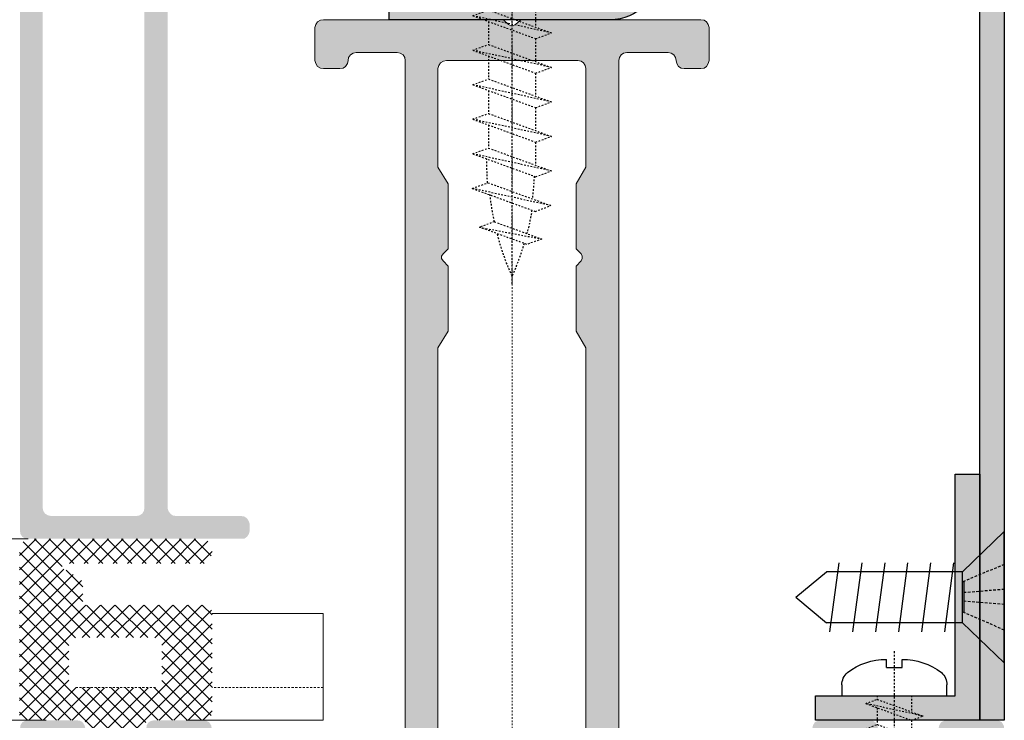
# Model space of a CAD drawing. Header units: millimetres. Extents: x -158258 to 126254, y -16359 to 60195.
# Tile 139 of 173: x -135194 to -135134, y 20873 to 20916. Entities that reach past the tile are written whole.
import ezdxf

# ---------------------------------------------------------------- set-up
doc = ezdxf.new("R2010")
doc.units = ezdxf.units.MM
doc.header["$LTSCALE"] = 0.1
doc.header["$MEASUREMENT"] = 0
for name, pattern in [('CENTER', [2, 1.25, -0.25, 0.25, -0.25]), ('HIDDEN', [0.375, 0.25, -0.125]), ('HIDDEN2', [4.762499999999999, 3.175, -1.5875])]:
    doc.linetypes.add(name, pattern=pattern)
for name, color, linetype, lineweight in [('01. Aluminium (Main Structure)', 6, 'Continuous', 5), ('1. Profile', 6, 'Continuous', 30), ('2_Centerline', 1, 'CENTER', 15), ('3_Hatch', 8, 'Continuous', 0)]:
    doc.layers.add(name, color=color, linetype=linetype, lineweight=lineweight)
for name, color, linetype in [('9_Screws-Anchors', 1, 'Continuous'), ('CENTER LINE', 8, 'CENTER'), ('DRY WALL LINE', 1, 'Continuous'), ('HARDWARES', 7, 'Continuous')]:
    doc.layers.add(name, color=color, linetype=linetype)
doc.layers.add('Glass in Section', color=7, linetype='Continuous', true_color=0x3affff)

# ---------------------------------------------------------------- blocks, each defined once
blk = doc.blocks.new('A$C23054C9A')
at = {"layer": '3_Hatch'}
h = blk.add_hatch(color=256, dxfattribs=at)
h.dxf.hatch_style = 1
h.paths.add_polyline_path([(10.36235835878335, 60.5273725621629), (10.36235835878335, 25.99274578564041), (10.32502586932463, 25.82786062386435), (10.21613944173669, 25.645346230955), (10.03258803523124, 25.53542278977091), (9.850073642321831, 25.51675654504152), (4.654635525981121, 25.51675654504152), (4.453454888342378, 25.53542278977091), (4.289606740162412, 25.645346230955), (4.197312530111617, 25.82786062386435), (4.16101705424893, 25.99274578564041), (4.16101705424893, 60.5273725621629), (4.197312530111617, 60.71092396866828), (4.289606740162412, 60.87477211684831), (4.453454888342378, 60.98469555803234), (4.654635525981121, 61.02202804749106), (9.850073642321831, 61.02202804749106), (10.03258803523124, 60.98469555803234), (10.21613944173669, 60.87477211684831), (10.32502586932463, 60.71092396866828)], flags=16)
h.paths.add_polyline_path([(4.16101705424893, 5.890237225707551), (4.106055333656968, 6.091417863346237), (3.996131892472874, 6.256303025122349), (3.84991297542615, 6.366226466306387), (3.648732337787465, 6.402521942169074), (3.246371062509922, 6.402521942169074), (3.063856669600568, 6.366226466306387), (2.898971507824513, 6.256303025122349), (2.789048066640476, 6.091417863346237), (2.752752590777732, 5.890237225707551), (2.752752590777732, 1.902919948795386), (2.69779087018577, 1.701739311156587), (2.587867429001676, 1.536854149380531), (2.441648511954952, 1.426930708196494), (2.240467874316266, 1.408264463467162), (-4.454491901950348, 1.408264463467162), (-4.637006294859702, 1.426930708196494), (-4.801891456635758, 1.536854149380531), (-4.911814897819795, 1.701739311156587), (-4.948110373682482, 1.902919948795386), (-4.948110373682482, 19.49896664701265), (-4.911814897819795, 19.70014728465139), (-4.801891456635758, 19.84636620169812), (-4.637006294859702, 19.95628964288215), (-4.454491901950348, 20.01125136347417), (-1.893068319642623, 20.01125136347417), (-1.710553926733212, 20.04754683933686), (-1.545668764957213, 20.15747028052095), (-1.435745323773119, 20.32235544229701), (-1.399449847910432, 20.50486983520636), (-1.399449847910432, 23.59620736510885), (-1.380783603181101, 23.7973880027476), (-1.271897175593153, 23.96227316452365), (-1.088345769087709, 24.07219660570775), (-0.88716513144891, 24.10849208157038), (2.240467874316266, 24.10849208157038), (2.441648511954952, 24.07219660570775), (2.587867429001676, 23.96227316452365), (2.69779087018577, 23.7973880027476), (2.752752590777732, 23.59620736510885), (2.752752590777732, 19.60889008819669), (2.789048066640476, 19.40770945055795), (2.898971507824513, 19.26149053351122), (3.063856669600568, 19.15156709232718), (3.246371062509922, 19.11527161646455), (3.648732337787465, 19.11527161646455), (3.84991297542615, 19.15156709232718), (3.996131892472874, 19.26149053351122), (4.106055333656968, 19.40770945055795), (4.16101705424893, 19.60889008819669), (4.16101705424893, 23.59620736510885), (4.197312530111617, 23.7973880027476), (4.289606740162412, 23.96227316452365), (4.453454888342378, 24.07219660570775), (4.654635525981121, 24.10849208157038), (9.850073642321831, 24.10849208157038), (10.03258803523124, 24.07219660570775), (10.21613944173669, 23.96227316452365), (10.32502586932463, 23.7973880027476), (10.36235835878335, 23.59620736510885), (10.36235835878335, 1.902919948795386), (10.32502586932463, 1.701739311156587), (10.21613944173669, 1.536854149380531), (10.03258803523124, 1.426930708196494), (9.850073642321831, 1.408264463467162), (4.654635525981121, 1.408264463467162), (4.453454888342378, 1.426930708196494), (4.289606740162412, 1.536854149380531), (4.197312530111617, 1.701739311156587), (4.16101705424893, 1.902919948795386)], flags=16)
h.paths.add_polyline_path([(-6.045270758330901, 4.536934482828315), (-6.35637483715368, 4.225830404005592), (-6.35637483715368, 1.902919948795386), (-6.3937073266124, 1.701739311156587), (-6.502593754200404, 1.536854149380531), (-6.667478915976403, 1.426930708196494), (-6.868659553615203, 1.408264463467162), (-9.246531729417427, 1.408264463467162), (-9.447712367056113, 1.426930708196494), (-9.593931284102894, 1.536854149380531), (-9.70385472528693, 1.701739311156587), (-9.75881644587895, 1.902919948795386), (-9.75881644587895, 2.506461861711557), (-9.795111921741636, 2.688976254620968), (-9.905035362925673, 2.853861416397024), (-10.06992052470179, 2.963784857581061), (-10.25243491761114, 3.000080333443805), (-10.45361555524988, 2.963784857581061), (-10.61850071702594, 2.853861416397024), (-10.72842415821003, 2.688976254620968), (-10.76471963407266, 2.506461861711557), (-10.76471963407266, 0.493618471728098), (-10.72842415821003, 0.3111040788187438), (-10.61850071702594, 0.1462189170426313), (-10.45361555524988, 0.03629547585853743), (-10.25243491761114, -4.035882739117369e-12), (10.25243491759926, -4.035882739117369e-12), (10.453615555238, -0.05496172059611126), (10.59983447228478, -0.1648851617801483), (10.70975791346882, -0.3111040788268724), (10.76471963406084, -0.512284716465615), (10.76471963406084, -1.518187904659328), (10.80101510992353, -1.700702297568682), (10.89227230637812, -1.865587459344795), (11.05715746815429, -1.975510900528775), (11.25833810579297, -1.99314013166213), (11.44085249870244, -1.975510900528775), (11.6057376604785, -1.865587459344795), (11.71566110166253, -1.700702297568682), (11.75195657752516, -1.518187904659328), (11.75195657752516, 61.91800779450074), (11.71566110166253, 62.11918843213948), (11.6057376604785, 62.28407359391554), (11.44085249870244, 62.39296002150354), (11.25833810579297, 62.41162626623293), (-1.746849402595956, 62.41162626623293), (-1.948030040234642, 62.39296002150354), (-2.094248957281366, 62.28407359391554), (-2.20417239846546, 62.11918843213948), (-2.259134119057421, 61.91800779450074), (-2.259134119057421, 61.5156465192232), (-2.20417239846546, 61.3507613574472), (-2.094248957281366, 61.16824696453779), (-1.948030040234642, 61.05832352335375), (-1.746849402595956, 61.02202804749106), (2.240467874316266, 61.02202804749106), (2.441648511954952, 60.98469555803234), (2.587867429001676, 60.87477211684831), (2.69779087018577, 60.71092396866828), (2.752752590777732, 60.5273725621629), (2.752752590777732, 25.99274578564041), (2.69779087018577, 25.82786062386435), (2.587867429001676, 25.645346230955), (2.441648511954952, 25.53542278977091), (2.240467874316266, 25.51675654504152), (-3.832283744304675, 25.51675654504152), (-3.997168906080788, 25.48046106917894), (-4.088426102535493, 25.42549934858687), (-4.179683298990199, 25.37053762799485), (-4.23464501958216, 25.29794667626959), (-4.289606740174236, 25.22431871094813), (-4.308272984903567, 25.13306151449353), (-4.325902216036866, 25.05943354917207), (-4.325902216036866, 24.96817635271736), (-4.308272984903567, 24.87691915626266), (-4.289606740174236, 24.78566195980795), (-4.23464501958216, 24.7120339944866), (-4.179683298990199, 24.63944304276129), (-4.088426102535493, 24.58448132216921), (-3.997168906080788, 24.54818584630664), (-3.88724546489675, 24.51085335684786), (-3.302369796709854, 24.51085335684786), (-3.101189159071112, 24.4558916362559), (-2.953933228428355, 24.34700520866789), (-2.84504680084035, 24.19974927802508), (-2.807714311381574, 23.99856864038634), (-2.807714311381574, 21.9141713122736), (-2.84504680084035, 21.71299067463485), (-2.953933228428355, 21.5481055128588), (-3.101189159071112, 21.43818207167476), (-3.302369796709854, 21.40188659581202), (-8.86283669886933, 21.40188659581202), (-9.045351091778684, 21.43818207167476), (-9.21023625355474, 21.5481055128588), (-9.320159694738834, 21.71299067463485), (-9.356455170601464, 21.9141713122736), (-9.356455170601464, 23.99856864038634), (-9.320159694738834, 24.19974927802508), (-9.21023625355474, 24.34700520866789), (-9.045351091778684, 24.4558916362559), (-8.86283669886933, 24.51085335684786), (-8.331885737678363, 24.51085335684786), (-8.130705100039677, 24.54818584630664), (-7.984486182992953, 24.65707227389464), (-7.874562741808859, 24.80432820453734), (-7.819601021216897, 25.00550884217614), (-7.874562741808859, 25.20668947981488), (-7.984486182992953, 25.35290839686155), (-8.130705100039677, 25.46283183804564), (-8.331885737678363, 25.51675654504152), (-10.25243491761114, 25.51675654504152), (-10.45361555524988, 25.46283183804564), (-10.61850071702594, 25.35290839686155), (-10.72842415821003, 25.20668947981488), (-10.76471963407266, 25.00550884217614), (-10.76471963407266, 17.9081877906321), (-10.72842415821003, 17.70700715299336), (-10.61850071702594, 17.54212199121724), (-10.45361555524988, 17.43219855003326), (-10.25243491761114, 17.39590307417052), (-9.868739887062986, 17.39590307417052), (-9.667559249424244, 17.43219855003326), (-9.48504485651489, 17.54212199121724), (-9.41141689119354, 17.70700715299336), (-9.356455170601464, 17.9081877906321), (-9.356455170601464, 19.49896664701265), (-9.320159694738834, 19.70014728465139), (-9.21023625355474, 19.84636620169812), (-9.045351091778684, 19.95628964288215), (-8.86283669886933, 20.01125136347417), (-6.868659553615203, 20.01125136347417), (-6.667478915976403, 19.95628964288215), (-6.502593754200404, 19.84636620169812), (-6.3937073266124, 19.70014728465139), (-6.35637483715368, 19.49896664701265), (-6.35637483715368, 10.24362030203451), (-6.3937073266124, 10.06110590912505), (-6.502593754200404, 9.896220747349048), (-6.667478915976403, 9.786297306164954), (-6.868659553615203, 9.731335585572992), (-8.86283669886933, 9.731335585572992), (-9.045351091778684, 9.786297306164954), (-9.21023625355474, 9.896220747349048), (-9.320159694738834, 10.06110590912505), (-9.356455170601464, 10.24362030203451), (-9.356455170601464, 11.30448521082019), (-9.41141689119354, 11.4869996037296), (-9.48504485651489, 11.65188476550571), (-9.667559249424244, 11.76180820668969), (-9.868739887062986, 11.79810368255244), (-10.25243491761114, 11.79810368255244), (-10.45361555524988, 11.76180820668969), (-10.61850071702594, 11.65188476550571), (-10.72842415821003, 11.4869996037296), (-10.76471963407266, 11.30448521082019), (-10.76471963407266, 6.987397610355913), (-10.74709040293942, 6.859844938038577), (-10.70975791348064, 6.768587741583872), (-10.65479619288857, 6.694959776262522), (-10.59983447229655, 6.639998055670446), (-10.54590976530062, 6.585036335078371), (-10.47228179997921, 6.548740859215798), (-10.39865383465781, 6.512445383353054), (-10.32606288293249, 6.493779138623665), (-10.25243491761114, 6.493779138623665), (-10.16117772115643, 6.493779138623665), (-10.08858676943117, 6.530074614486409), (-10.01495880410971, 6.567407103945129), (-9.941330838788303, 6.603702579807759), (-9.887406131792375, 6.676293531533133), (-9.8324444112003, 6.74992149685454), (-9.75881644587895, 6.987397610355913), (-9.75881644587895, 7.590939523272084), (-9.70385472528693, 7.792120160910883), (-9.593931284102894, 7.957005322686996), (-9.447712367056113, 8.066928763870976), (-9.246531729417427, 8.085595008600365), (-6.868659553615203, 8.085595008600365), (-6.667478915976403, 8.066928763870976), (-6.502593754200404, 7.957005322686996), (-6.3937073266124, 7.792120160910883), (-6.35637483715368, 7.590939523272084), (-6.35637483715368, 5.268029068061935), (-6.045270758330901, 4.956924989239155), (-5.954013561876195, 4.829372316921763), (-5.954013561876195, 4.664487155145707)])
blk = doc.blocks.new('A$C768C5112')
at = {"layer": '3_Hatch'}
h = blk.add_hatch(color=256, dxfattribs=at)
h.dxf.hatch_style = 1
h.paths.add_polyline_path([(-4.223506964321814, -41.98522546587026), (-3.912497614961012, -41.67421611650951), (-3.912497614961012, -37.70677351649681), (-4.498231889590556, -36.68251605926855), (-4.498231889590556, -2.487038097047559), (-4.461947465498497, -2.304579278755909), (-4.352057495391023, -2.139744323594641), (-4.205883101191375, -2.029854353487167), (-4.004763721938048, -1.993569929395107), (4.004763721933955, -1.993569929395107), (4.188259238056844, -2.029854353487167), (4.35205749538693, -2.139744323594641), (4.461947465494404, -2.304579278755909), (4.516892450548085, -2.487038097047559), (4.516892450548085, -36.68251605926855), (3.894873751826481, -37.70677351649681), (3.894873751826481, -41.67421611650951), (4.205883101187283, -41.98522546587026), (4.297112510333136, -42.13139986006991), (4.297112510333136, -42.27757425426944), (4.205883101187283, -42.42374864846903), (3.894873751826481, -42.71713413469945), (3.894873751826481, -46.6845767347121), (4.516892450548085, -47.70883419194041), (4.516892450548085, -53.70716784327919), (4.461947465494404, -53.8896266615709), (4.35205749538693, -54.05446161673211), (4.188259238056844, -54.16435158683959), (4.004763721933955, -54.2006360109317), (-4.004763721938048, -54.2006360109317), (-4.205883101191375, -54.16435158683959), (-4.352057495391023, -54.05446161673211), (-4.461947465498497, -53.8896266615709), (-4.498231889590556, -53.70716784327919), (-4.498231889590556, -47.70883419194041), (-3.912497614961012, -46.6845767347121), (-3.912497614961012, -42.71713413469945), (-4.223506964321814, -42.42374864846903), (-4.278451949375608, -42.27757425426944), (-4.278451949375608, -42.13139986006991)], flags=16)
h.paths.add_polyline_path([(10.03938179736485, -54.01714049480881), (9.984436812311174, -54.2006360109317), (9.965776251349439, -54.38309482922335), (9.856922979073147, -54.54792978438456), (9.692088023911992, -54.65781975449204), (9.509629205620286, -54.69410417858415), (7.003930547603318, -54.69410417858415), (6.821471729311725, -54.65781975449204), (6.637976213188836, -54.54792978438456), (6.528086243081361, -54.38309482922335), (6.510462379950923, -54.2006360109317), (6.510462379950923, -2.487038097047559), (6.528086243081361, -2.304579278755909), (6.637976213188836, -2.139744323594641), (6.821471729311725, -2.029854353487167), (7.003930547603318, -1.993569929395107), (11.88677733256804, -1.993569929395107), (12.17912612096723, -1.682560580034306), (12.32530051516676, -1.591331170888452), (12.47147490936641, -1.591331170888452), (12.59898874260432, -1.682560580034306), (12.92865865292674, -1.993569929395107), (27.50255676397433, -1.993569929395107), (27.68605228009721, -2.029854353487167), (27.86851109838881, -2.139744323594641), (27.95974050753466, -2.304579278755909), (27.99602493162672, -2.487038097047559), (27.99602493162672, -6.985269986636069), (27.95974050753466, -7.186389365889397), (27.86851109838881, -7.351224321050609), (27.68605228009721, -7.461114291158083), (27.50255676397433, -7.497398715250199), (18.81710233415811, -7.497398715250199), (18.61598295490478, -7.533683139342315), (18.45114799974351, -7.64357310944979), (18.34125802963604, -7.808408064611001), (18.30497360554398, -8.009527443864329), (18.30497360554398, -13.47707180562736), (18.34125802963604, -13.67819118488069), (18.45114799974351, -13.86065000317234), (18.61598295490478, -13.95291611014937), (18.81710233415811, -13.98920053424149), (21.79760859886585, -13.98920053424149), (21.99872797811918, -13.95291611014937), (22.16356293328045, -13.86065000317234), (22.27241620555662, -13.67819118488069), (22.29107676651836, -13.47707180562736), (22.29107676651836, -13.00122750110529), (22.27241620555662, -12.80010812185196), (22.16356293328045, -12.65393372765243), (21.99872797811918, -12.5440437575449), (21.79760859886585, -12.49013547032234), (20.80963556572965, -12.49013547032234), (20.60851618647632, -12.4528143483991), (20.46234179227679, -12.34292437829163), (20.35245182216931, -12.19674998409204), (20.29750683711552, -11.99563060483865), (20.29750683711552, -10.00309737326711), (20.35245182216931, -9.801977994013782), (20.46234179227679, -9.655803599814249), (20.60851618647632, -9.545913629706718), (20.80963556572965, -9.49096864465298), (23.64396743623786, -9.49096864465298), (23.93735292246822, -9.179959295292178), (24.08352731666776, -9.106353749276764), (24.2297017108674, -9.106353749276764), (24.35721554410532, -9.179959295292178), (24.68688545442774, -9.49096864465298), (27.50255676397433, -9.49096864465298), (27.68605228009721, -9.545913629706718), (27.86851109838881, -9.655803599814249), (27.95974050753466, -9.801977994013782), (27.99602493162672, -10.00309737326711), (27.99602493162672, -11.99563060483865), (27.95974050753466, -12.19674998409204), (27.86851109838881, -12.34292437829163), (27.68605228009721, -12.4528143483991), (27.50255676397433, -12.49013547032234), (26.51562042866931, -12.49013547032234), (26.31450104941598, -12.5440437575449), (26.16832665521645, -12.65393372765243), (26.05843668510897, -12.80010812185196), (26.00349170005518, -13.00122750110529), (26.00349170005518, -13.47707180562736), (26.05843668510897, -13.67819118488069), (26.16832665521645, -13.86065000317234), (26.31450104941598, -13.95291611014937), (26.51562042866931, -13.98920053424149), (29.51375055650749, -13.98920053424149), (29.69724607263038, -13.95291611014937), (29.86208102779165, -13.86065000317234), (29.97093430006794, -13.67819118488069), (29.98959486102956, -13.47707180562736), (29.97093430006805, 81.00442663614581), (29.86208102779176, 81.1879221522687), (29.77966355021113, 81.24286713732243), (29.69724607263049, 81.29781212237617), (29.60549831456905, 81.3066240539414), (29.5137505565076, 81.31543598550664), (-29.51375055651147, 81.31543598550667), (-29.7148699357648, 81.2978121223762), (-29.86104432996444, 81.18792215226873), (-29.97093430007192, 81.00442663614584), (-30.00721872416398, 80.84062837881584), (-30.00721872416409, -13.47707180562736), (-29.97093430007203, -13.67819118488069), (-29.86104432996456, -13.86065000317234), (-29.71486993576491, -13.95291611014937), (-29.51375055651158, -13.98920053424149), (-26.4959231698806, -13.98920053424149), (-26.31346435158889, -13.95291611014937), (-26.14862939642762, -13.86065000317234), (-26.03873942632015, -13.67819118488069), (-26.00245500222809, -13.47707180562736), (-26.00245500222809, -13.00122750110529), (-26.03873942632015, -12.80010812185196), (-26.14862939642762, -12.65393372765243), (-26.31346435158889, -12.5440437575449), (-26.4959231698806, -12.49013547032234), (-27.52018062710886, -12.49013547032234), (-27.68501558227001, -12.4528143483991), (-27.86747440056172, -12.34292437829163), (-27.97736437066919, -12.19674998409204), (-28.01364879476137, -11.99563060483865), (-28.01364879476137, -10.00309737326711), (-27.97736437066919, -9.801977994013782), (-27.86747440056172, -9.655803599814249), (-27.68501558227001, -9.545913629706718), (-27.52018062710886, -9.49096864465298), (-24.68584875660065, -9.49096864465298), (-24.37483940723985, -9.179959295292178), (-24.24732557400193, -9.106353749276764), (-24.06383005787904, -9.106353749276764), (-23.93631622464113, -9.179959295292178), (-23.62530687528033, -9.49096864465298), (-20.80963556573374, -9.49096864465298), (-20.60851618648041, -9.545913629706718), (-20.44368123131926, -9.655803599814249), (-20.33379126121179, -9.801977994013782), (-20.29750683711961, -10.00309737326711), (-20.29750683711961, -11.99563060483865), (-20.33379126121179, -12.19674998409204), (-20.44368123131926, -12.34292437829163), (-20.60851618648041, -12.4528143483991), (-20.80963556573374, -12.49013547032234), (-21.81523246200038, -12.49013547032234), (-22.01635184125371, -12.5440437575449), (-22.16252623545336, -12.65393372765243), (-22.27241620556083, -12.80010812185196), (-22.30870062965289, -13.00122750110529), (-22.30870062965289, -13.47707180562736), (-22.27241620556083, -13.67819118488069), (-22.16252623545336, -13.86065000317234), (-22.01635184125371, -13.95291611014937), (-21.81523246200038, -13.98920053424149), (-18.79740507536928, -13.98920053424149), (-18.61494625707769, -13.95291611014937), (-18.45011130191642, -13.86065000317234), (-18.34125802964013, -13.67819118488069), (-18.30393690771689, -13.47707180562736), (-18.30393690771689, -8.009527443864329), (-18.34125802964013, -7.808408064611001), (-18.45011130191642, -7.64357310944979), (-18.61494625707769, -7.533683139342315), (-18.79740507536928, -7.497398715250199), (-27.52018062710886, -7.497398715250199), (-27.68501558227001, -7.461114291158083), (-27.86747440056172, -7.351224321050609), (-27.97736437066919, -7.186389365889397), (-28.01364879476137, -6.985269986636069), (-28.01364879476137, -2.487038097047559), (-27.97736437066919, -2.304579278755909), (-27.86747440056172, -2.139744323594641), (-27.68501558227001, -2.029854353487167), (-27.52018062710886, -1.993569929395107), (-12.92762195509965, -1.993569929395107), (-12.61764930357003, -1.682560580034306), (-12.48909877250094, -1.591331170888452), (-12.3429243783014, -1.591331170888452), (-12.17808942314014, -1.682560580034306), (-11.86708007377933, -1.993569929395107), (-7.002893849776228, -1.993569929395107), (-6.801774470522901, -2.029854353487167), (-6.655600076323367, -2.139744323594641), (-6.545710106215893, -2.304579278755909), (-6.509425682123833, -2.487038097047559), (-6.509425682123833, -54.2006360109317), (-6.545710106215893, -54.38309482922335), (-6.655600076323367, -54.54792978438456), (-6.801774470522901, -54.65781975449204), (-7.002893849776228, -54.69410417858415), (-9.508592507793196, -54.69410417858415), (-9.709711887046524, -54.65781975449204), (-9.855886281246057, -54.54792978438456), (-9.965776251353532, -54.38309482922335), (-10.0020606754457, -54.2006360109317), (-10.03834509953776, -54.01714049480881), (-10.14823506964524, -53.83468167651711), (-10.31307002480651, -53.72479170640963), (-10.4955288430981, -53.70716784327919), (-11.50216243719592, -53.70716784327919), (-11.70328181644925, -53.72479170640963), (-11.8494562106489, -53.83468167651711), (-11.95934618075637, -54.01714049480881), (-12.01325446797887, -54.2006360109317), (-12.01325446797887, -56.21182980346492), (-11.95934618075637, -56.39532531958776), (-11.8494562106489, -56.55912357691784), (-11.70328181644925, -56.66901354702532), (-11.50216243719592, -56.68767410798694), (-0.5297525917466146, -56.68767410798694), (-0.201119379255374, -56.39532531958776), (-0.07256884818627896, -56.3217197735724), (0.07360554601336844, -56.3217197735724), (0.2197799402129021, -56.39532531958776), (0.5121287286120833, -56.68767410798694), (11.50216243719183, -56.68767410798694), (11.68565795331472, -56.66901354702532), (11.8494562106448, -56.55912357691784), (11.95934618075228, -56.39532531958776), (12.01429116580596, -56.21182980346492), (12.01429116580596, -54.2006360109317), (11.95934618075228, -54.01714049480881), (11.8494562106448, -53.83468167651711), (11.68565795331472, -53.72479170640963), (11.50216243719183, -53.70716784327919), (10.4965655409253, -53.70716784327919), (10.29544616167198, -53.72479170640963), (10.14927176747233, -53.83468167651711)])
h.paths.add_polyline_path([(27.99602493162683, 77.82280099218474), (27.95974050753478, 78.0062965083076), (27.86851109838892, 78.1887553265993), (27.68605228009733, 78.29864529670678), (27.50255676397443, 78.33492972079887), (-27.52018062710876, 78.3349297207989), (-27.6850155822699, 78.29864529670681), (-27.8674744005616, 78.18875532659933), (-27.97736437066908, 78.00629650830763), (-28.01364879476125, 77.82280099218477), (-28.01364879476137, 0.5121287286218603), (-27.97736437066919, 0.3110093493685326), (-27.86747440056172, 0.1648349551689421), (-27.68501558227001, 0.05494498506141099), (-27.52018062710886, 7.73070496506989e-12), (27.50255676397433, 7.73070496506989e-12), (27.68605228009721, 0.05494498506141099), (27.86851109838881, 0.1648349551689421), (27.95974050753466, 0.3110093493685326), (27.99602493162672, 0.5121287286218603)], flags=16)
at = {"layer": '01. Aluminium (Main Structure)', "linetype": 'ByBlock'}
for p, q in [((-6.509425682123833, -2.487038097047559), (-6.509425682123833, -54.2006360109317)), ((-4.498231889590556, -36.68251605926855), (-4.498231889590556, -2.487038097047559)), ((4.516892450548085, -2.487038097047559), (4.516892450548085, -36.68251605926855)), ((6.510462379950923, -54.2006360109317), (6.510462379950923, -2.487038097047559)), ((-3.912497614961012, -37.70677351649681), (-4.498231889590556, -36.68251605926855)), ((4.516892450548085, -36.68251605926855), (3.894873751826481, -37.70677351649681)), ((-3.912497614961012, -41.67421611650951), (-3.912497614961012, -37.70677351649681)), ((3.894873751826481, -37.70677351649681), (3.894873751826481, -41.67421611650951)), ((-4.278451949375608, -42.13139986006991), (-4.223506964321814, -41.98522546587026)), ((-4.223506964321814, -41.98522546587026), (-3.912497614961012, -41.67421611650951)), ((3.894873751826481, -41.67421611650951), (4.205883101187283, -41.98522546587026)), ((4.205883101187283, -41.98522546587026), (4.297112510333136, -42.13139986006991)), ((-4.278451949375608, -42.27757425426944), (-4.278451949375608, -42.13139986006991)), ((-4.223506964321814, -42.42374864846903), (-4.278451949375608, -42.27757425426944)), ((-3.912497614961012, -42.71713413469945), (-4.223506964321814, -42.42374864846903)), ((4.205883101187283, -42.42374864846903), (3.894873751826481, -42.71713413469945)), ((4.297112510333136, -42.27757425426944), (4.205883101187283, -42.42374864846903)), ((4.297112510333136, -42.13139986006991), (4.297112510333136, -42.27757425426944)), ((-3.912497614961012, -46.6845767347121), (-3.912497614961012, -42.71713413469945)), ((3.894873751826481, -42.71713413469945), (3.894873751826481, -46.6845767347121)), ((-4.498231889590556, -47.70883419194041), (-3.912497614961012, -46.6845767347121)), ((3.894873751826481, -46.6845767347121), (4.516892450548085, -47.70883419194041)), ((-4.498231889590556, -53.70716784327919), (-4.498231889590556, -47.70883419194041)), ((4.516892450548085, -47.70883419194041), (4.516892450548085, -53.70716784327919)), ((-12.01325446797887, -54.2006360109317), (-11.95934618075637, -54.01714049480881)), ((-11.95934618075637, -54.01714049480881), (-11.8494562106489, -53.83468167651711)), ((-11.8494562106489, -53.83468167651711), (-11.70328181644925, -53.72479170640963)), ((-11.70328181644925, -53.72479170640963), (-11.50216243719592, -53.70716784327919)), ((-11.50216243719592, -53.70716784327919), (-10.4955288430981, -53.70716784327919)), ((-10.4955288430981, -53.70716784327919), (-10.31307002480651, -53.72479170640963)), ((-10.31307002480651, -53.72479170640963), (-10.14823506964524, -53.83468167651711)), ((-10.14823506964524, -53.83468167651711), (-10.03834509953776, -54.01714049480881)), ((-10.03834509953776, -54.01714049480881), (-10.0020606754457, -54.2006360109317)), ((-4.461947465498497, -53.8896266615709), (-4.498231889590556, -53.70716784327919)), ((-4.352057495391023, -54.05446161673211), (-4.461947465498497, -53.8896266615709)), ((4.461947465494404, -53.8896266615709), (4.35205749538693, -54.05446161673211)), ((4.516892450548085, -53.70716784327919), (4.461947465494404, -53.8896266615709)), ((9.984436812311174, -54.2006360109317), (10.03938179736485, -54.01714049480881)), ((10.03938179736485, -54.01714049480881), (10.14927176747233, -53.83468167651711)), ((10.14927176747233, -53.83468167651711), (10.29544616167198, -53.72479170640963)), ((10.29544616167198, -53.72479170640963), (10.4965655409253, -53.70716784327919)), ((10.4965655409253, -53.70716784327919), (11.50216243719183, -53.70716784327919)), ((11.50216243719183, -53.70716784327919), (11.68565795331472, -53.72479170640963)), ((11.68565795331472, -53.72479170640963), (11.8494562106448, -53.83468167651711)), ((11.8494562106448, -53.83468167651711), (11.95934618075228, -54.01714049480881)), ((11.95934618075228, -54.01714049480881), (12.01429116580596, -54.2006360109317)), ((-12.01325446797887, -56.21182980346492), (-12.01325446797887, -54.2006360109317)), ((-9.965776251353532, -54.38309482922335), (-10.0020606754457, -54.2006360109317)), ((-9.855886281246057, -54.54792978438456), (-9.965776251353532, -54.38309482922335)), ((-9.709711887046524, -54.65781975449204), (-9.855886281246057, -54.54792978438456)), ((-6.655600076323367, -54.54792978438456), (-6.801774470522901, -54.65781975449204)), ((-6.545710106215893, -54.38309482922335), (-6.655600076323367, -54.54792978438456)), ((-6.509425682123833, -54.2006360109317), (-6.545710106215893, -54.38309482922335)), ((-4.205883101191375, -54.16435158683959), (-4.352057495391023, -54.05446161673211)), ((-4.004763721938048, -54.2006360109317), (-4.205883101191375, -54.16435158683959)), ((4.004763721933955, -54.2006360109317), (-4.004763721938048, -54.2006360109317)), ((4.188259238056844, -54.16435158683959), (4.004763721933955, -54.2006360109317)), ((4.35205749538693, -54.05446161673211), (4.188259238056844, -54.16435158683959)), ((6.528086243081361, -54.38309482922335), (6.510462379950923, -54.2006360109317)), ((6.637976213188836, -54.54792978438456), (6.528086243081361, -54.38309482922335)), ((6.821471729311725, -54.65781975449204), (6.637976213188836, -54.54792978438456)), ((9.856922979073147, -54.54792978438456), (9.692088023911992, -54.65781975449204)), ((9.965776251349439, -54.38309482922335), (9.856922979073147, -54.54792978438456)), ((9.984436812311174, -54.2006360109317), (9.965776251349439, -54.38309482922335)), ((12.01429116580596, -54.2006360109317), (12.01429116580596, -56.21182980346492)), ((-9.508592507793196, -54.69410417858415), (-9.709711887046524, -54.65781975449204)), ((-7.002893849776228, -54.69410417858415), (-9.508592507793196, -54.69410417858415)), ((-6.801774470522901, -54.65781975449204), (-7.002893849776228, -54.69410417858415)), ((7.003930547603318, -54.69410417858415), (6.821471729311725, -54.65781975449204)), ((9.509629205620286, -54.69410417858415), (7.003930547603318, -54.69410417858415)), ((9.692088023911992, -54.65781975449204), (9.509629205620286, -54.69410417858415)), ((-11.95934618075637, -56.39532531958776), (-12.01325446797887, -56.21182980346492)), ((-11.8494562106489, -56.55912357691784), (-11.95934618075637, -56.39532531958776)), ((-0.5297525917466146, -56.68767410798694), (-0.201119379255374, -56.39532531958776)), ((-0.201119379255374, -56.39532531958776), (-0.07256884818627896, -56.3217197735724)), ((-0.07256884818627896, -56.3217197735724), (0.07360554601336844, -56.3217197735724)), ((0.07360554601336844, -56.3217197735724), (0.2197799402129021, -56.39532531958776)), ((0.2197799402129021, -56.39532531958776), (0.5121287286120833, -56.68767410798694)), ((11.95934618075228, -56.39532531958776), (11.8494562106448, -56.55912357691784)), ((12.01429116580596, -56.21182980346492), (11.95934618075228, -56.39532531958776)), ((-11.70328181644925, -56.66901354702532), (-11.8494562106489, -56.55912357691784)), ((-11.50216243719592, -56.68767410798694), (-11.70328181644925, -56.66901354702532)), ((-11.50216243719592, -56.68767410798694), (-0.5297525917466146, -56.68767410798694)), ((0.5121287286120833, -56.68767410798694), (11.50216243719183, -56.68767410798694)), ((11.68565795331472, -56.66901354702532), (11.50216243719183, -56.68767410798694)), ((11.8494562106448, -56.55912357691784), (11.68565795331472, -56.66901354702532))]:
    blk.add_line(p, q, dxfattribs=at)
blk = doc.blocks.new('*U1030')
at = {"layer": 'CENTER LINE', "linetype": 'CENTER'}
blk.add_line((0, -19.12470507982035), (0, 3.774010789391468), dxfattribs=at)
at = {"layer": 'HARDWARES', "linetype": 'Continuous'}
for p, q in [((-0.6609298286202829, 2.613080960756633), (-0.6609298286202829, 3.274010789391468)), ((0.6609298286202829, 2.613080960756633), (0.6609298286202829, 3.274010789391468)), ((0.6609298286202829, 2.613080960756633), (-0.6609298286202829, 2.613080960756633)), ((-4.488571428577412, 0), (-4.488571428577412, 1.150185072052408)), ((4.488571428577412, 1.150184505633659), (4.488571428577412, 0)), ((4.488571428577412, 0), (-4.488571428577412, 0))]:
    blk.add_line(p, q, dxfattribs=at)
at = {"layer": 'HARDWARES'}
for p, q in [((4.488571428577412, 0.817582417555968), (4.488571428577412, 0)), ((4.488571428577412, 0), (-4.488571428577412, 0))]:
    blk.add_line(p, q, dxfattribs=at)
at = {"layer": 'HARDWARES', "linetype": 'HIDDEN'}
for p, q in [((1.440000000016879, 0), (1.440000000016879, -0.3061200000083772)), ((1.440000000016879, -1.004879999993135), (1.440000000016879, -2.408519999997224)), ((-1.440000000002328, -2.053199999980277), (-1.440000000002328, -3.456749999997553)), ((1.440000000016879, -3.107279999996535), (1.440000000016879, -4.510920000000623)), ((-1.440000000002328, -4.155599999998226), (-1.440000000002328, -5.559150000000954)), ((1.440000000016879, -5.209680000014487), (1.440000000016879, -6.613320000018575)), ((-1.440000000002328, -6.258000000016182), (-1.440000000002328, -7.661550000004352)), ((1.440000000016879, -7.312080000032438), (1.440000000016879, -8.715720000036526)), ((-1.440000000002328, -8.360400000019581), (-1.440000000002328, -9.763950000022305)), ((1.440000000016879, -9.414480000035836), (1.440000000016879, -10.81812000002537)), ((-1.440000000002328, -10.46280000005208), (-1.440000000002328, -11.8663500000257)), ((1.076159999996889, -15.31407514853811), (-1.811639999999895, -16.36515514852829)), ((1.076159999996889, -15.31407514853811), (1.986480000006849, -15.64551514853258)), ((1.986480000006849, -15.64551514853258), (-1.811639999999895, -16.36515514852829)), ((-0.9011999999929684, -16.69647514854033), (1.986480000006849, -15.64551514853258)), ((-1.811639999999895, -16.36515514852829), (-0.9011999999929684, -16.69647514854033))]:
    blk.add_line(p, q, dxfattribs=at)
for points in [[(-1.440000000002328, 1.45519e-11), (-1.440000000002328, -1.354349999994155)], [(2.400000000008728, -0.655559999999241), (1.440000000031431, -0.3061199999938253), (-2.399999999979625, -1.703759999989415), (2.400000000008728, -0.655559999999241), (-1.440000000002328, -2.053200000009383), (-2.399999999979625, -1.703759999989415)], [(2.400000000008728, -2.757960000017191), (1.440000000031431, -2.408519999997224), (-2.399999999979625, -3.806160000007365), (2.400000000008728, -2.757960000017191), (-1.440000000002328, -4.155599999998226), (-2.399999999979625, -3.806160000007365)], [(2.400000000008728, -4.860360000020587), (1.440000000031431, -4.510920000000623), (-2.399999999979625, -5.908560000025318), (2.400000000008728, -4.860360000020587), (-1.440000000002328, -6.258000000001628), (-2.399999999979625, -5.908560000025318)], [(2.400000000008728, -6.962760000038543), (1.440000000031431, -6.613320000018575), (-2.399999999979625, -8.010960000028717), (2.400000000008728, -6.962760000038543), (-1.440000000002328, -8.360400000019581), (-2.399999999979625, -8.010960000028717)], [(2.400000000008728, -9.06516000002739), (1.440000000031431, -8.715720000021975), (-2.399999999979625, -10.11336000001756), (2.400000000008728, -9.06516000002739), (-1.440000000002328, -10.46280000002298), (-2.399999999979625, -10.11336000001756)], [(2.400000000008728, -11.17120999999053), (1.440000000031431, -10.82176999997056), (-2.399999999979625, -12.21940999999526), (2.400000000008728, -11.17120999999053), (-1.440000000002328, -12.56885000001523), (-2.399999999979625, -12.21940999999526)], [(2.428054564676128, -13.28330415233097), (1.468054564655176, -12.93386415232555), (-2.371945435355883, -14.33150415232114), (2.428054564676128, -13.28330415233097), (-1.411945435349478, -14.68094415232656), (-2.371945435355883, -14.33150415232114)]]:
    blk.add_lwpolyline(points, dxfattribs=at)
at = {"layer": 'HARDWARES', "linetype": 'Continuous'}
for centre, radius, start, end in [((-0.7055913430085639, -2.297439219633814), 5.571559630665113, 89.54071651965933, 126.6337815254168), ((0.7055912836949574, -2.297439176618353), 5.571559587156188, 53.36621261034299, 90.45928287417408), ((-3.117142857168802, 1.150185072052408), 1.37142857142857, 131.7376037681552, 180), ((3.117142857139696, 1.150184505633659), 1.37142857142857, 0, 48.2623911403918)]:
    blk.add_arc(centre, radius, start, end, dxfattribs=at)
at = {"layer": 'HARDWARES', "linetype": 'HIDDEN'}
for centre, radius, start, end in [((-15.26299043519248, -11.79904749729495), 16.79315957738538, 356.0960692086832, 1.058428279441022), ((15.43309956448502, -11.79904749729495), 16.79315957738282, 182.5080075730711, 187.2926171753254), ((-15.34804499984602, -11.81309849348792), 16.79315957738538, 347.9668111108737, 353.6815361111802), ((15.34804499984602, -11.81309849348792), 16.79315957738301, 189.5794861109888, 194.562172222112), ((-15.34804499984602, -11.81309849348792), 16.79315957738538, 336.0565194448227, 345.4243000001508), ((15.34804499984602, -11.81309849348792), 16.79315957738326, 196.6931290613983, 203.9434805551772)]:
    blk.add_arc(centre, radius, start, end, dxfattribs=at)
blk = doc.blocks.new('*U1032')
at = {"layer": 'CENTER LINE', "linetype": 'CENTER'}
blk.add_line((0, -11.01451412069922), (0, 2.707812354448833), dxfattribs=at)
at = {"layer": 'HARDWARES', "linetype": 'Continuous'}
for p, q in [((-0.4819280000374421, 1.725884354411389), (-0.4819280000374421, 2.207812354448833)), ((0.4819280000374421, 1.725884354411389), (0.4819280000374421, 2.207812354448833)), ((0.4819280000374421, 1.725884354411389), (-0.4819280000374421, 1.725884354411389)), ((-3.199999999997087, 0), (-3.199999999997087, 0.6591894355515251)), ((3.199999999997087, 0.6591890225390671), (3.199999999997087, 0)), ((3.199999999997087, 0), (-3.199999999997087, 0))]:
    blk.add_line(p, q, dxfattribs=at)
at = {"layer": 'HARDWARES'}
for p, q in [((-3.199999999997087, 0), (-3.199999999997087, 0.4166666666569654)), ((3.199999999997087, 0), (-3.199999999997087, 0)), ((3.199999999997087, 0.4166666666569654), (3.199999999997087, 0))]:
    blk.add_line(p, q, dxfattribs=at)
at = {"layer": 'HARDWARES', "linetype": 'HIDDEN'}
for p, q in [((1.050000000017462, 0), (1.050000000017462, -0.2232125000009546)), ((1.050000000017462, -0.7327249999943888), (1.050000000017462, -1.756212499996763)), ((-1.050000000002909, -1.49712499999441), (-1.050000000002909, -2.520546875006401)), ((1.050000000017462, -2.265725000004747), (1.050000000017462, -3.289212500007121)), ((-1.050000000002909, -3.030125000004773), (-1.050000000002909, -4.053546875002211)), ((1.050000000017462, -3.798725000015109), (1.050000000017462, -4.822212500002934)), ((-1.050000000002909, -4.563125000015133), (-1.050000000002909, -5.586546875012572)), ((1.050000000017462, -5.331725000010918), (1.050000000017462, -6.355212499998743)), ((-1.050000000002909, -6.096125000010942), (-1.050000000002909, -7.119546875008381)), ((1.050000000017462, -6.864725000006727), (1.050000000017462, -7.888212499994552)), ((-1.050000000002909, -7.629125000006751), (-1.050000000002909, -8.652546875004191)), ((0.7847000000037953, -11.16380479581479), (-1.320987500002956, -11.93021729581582)), ((0.7847000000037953, -11.16380479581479), (1.448475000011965, -11.40547979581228)), ((1.448475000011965, -11.40547979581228), (-1.320987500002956, -11.93021729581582)), ((-1.320987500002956, -11.93021729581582), (-0.6571249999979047, -12.17180479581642)), ((-0.6571249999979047, -12.17180479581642), (1.448475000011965, -11.40547979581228))]:
    blk.add_line(p, q, dxfattribs=at)
for points in [[(-1.050000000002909, 0), (-1.050000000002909, -0.9875468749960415)], [(1.75, -0.4780124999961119), (1.050000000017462, -0.2232125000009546), (-1.75, -1.242324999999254), (1.75, -0.4780124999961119), (-1.050000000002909, -1.497125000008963), (-1.75, -1.242324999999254)], [(1.75, -2.01101250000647), (1.050000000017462, -1.756212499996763), (-1.75, -2.775325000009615), (1.75, -2.01101250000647), (-1.050000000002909, -3.030125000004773), (-1.75, -2.775325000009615)], [(1.75, -3.544012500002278), (1.050000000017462, -3.289212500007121), (-1.75, -4.308325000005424), (1.75, -3.544012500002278), (-1.050000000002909, -4.563125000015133), (-1.75, -4.308325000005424)], [(1.75, -5.077012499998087), (1.050000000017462, -4.82221250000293), (-1.75, -5.841325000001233), (1.75, -5.077012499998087), (-1.050000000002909, -6.096125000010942), (-1.75, -5.841325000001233)], [(1.75, -6.610012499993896), (1.050000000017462, -6.355212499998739), (-1.75, -7.374324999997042), (1.75, -6.610012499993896), (-1.050000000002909, -7.629125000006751), (-1.75, -7.374324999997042)], [(1.75, -8.142965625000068), (1.050000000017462, -7.88816562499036), (-1.75, -8.907278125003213), (1.75, -8.142965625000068), (-1.050000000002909, -9.16207812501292), (-1.75, -8.907278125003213)], [(1.770456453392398, -9.683034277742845), (1.070456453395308, -9.428234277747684), (-1.729543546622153, -10.44734677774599), (1.770456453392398, -9.683034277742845), (-1.02954354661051, -10.70214677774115), (-1.729543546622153, -10.44734677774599)]]:
    blk.add_lwpolyline(points, dxfattribs=at)
at = {"layer": 'HARDWARES', "linetype": 'Continuous'}
for centre, radius, start, end in [((-0.5118373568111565, -1.645610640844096), 3.853488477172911, 89.55529029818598, 127.6506007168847), ((0.5118373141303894, -1.645610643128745), 3.853488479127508, 52.34939340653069, 90.44470906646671), ((-2.200000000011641, 0.6591894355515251), 1, 131.7376037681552, 180), ((2.199999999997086, 0.6591890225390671), 1, 0, 48.2623911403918)]:
    blk.add_arc(centre, radius, start, end, dxfattribs=at)
at = {"layer": 'HARDWARES', "linetype": 'HIDDEN'}
for centre, radius, start, end in [((-11.12926385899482, -8.600763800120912), 12.2450121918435, 356.0960692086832, 1.058428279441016), ((11.25330176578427, -8.600763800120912), 12.24501219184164, 182.5080075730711, 187.2926171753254), ((-11.19128281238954, -8.611009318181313), 12.2450121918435, 347.9668111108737, 353.6815361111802), ((11.19128281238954, -8.611009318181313), 12.24501219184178, 189.5794861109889, 194.562172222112), ((-11.19128281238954, -8.611009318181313), 12.2450121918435, 336.0565194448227, 345.4243000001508), ((11.19128281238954, -8.611009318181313), 12.24501219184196, 196.6931290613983, 203.9434805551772)]:
    blk.add_arc(centre, radius, start, end, dxfattribs=at)
blk = doc.blocks.new('c812')
at = {"layer": '9_Screws-Anchors', "linetype": 'ByBlock'}
for p, q in [((-4, 0), (4, 0)), ((-1.55000000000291, -2.539999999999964), (-4, 0)), ((1.55000000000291, -2.539999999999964), (4, 0)), ((-1.550000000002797, -2.53999999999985), (-1.550000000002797, -10.83517785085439)), ((-1.55000000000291, -2.539999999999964), (1.55000000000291, -2.539999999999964)), ((-0.9460953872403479, -2.441380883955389), (0.982201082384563, -2.441380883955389)), ((1.550000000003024, -2.53999999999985), (1.550000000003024, -10.83517785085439)), ((-2.099999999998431, -3.635228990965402), (2.099999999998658, -3.072506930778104)), ((-2.099999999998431, -5.035228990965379), (2.099999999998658, -4.472506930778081)), ((-2.099999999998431, -6.435228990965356), (2.099999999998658, -5.872506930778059)), ((-2.099999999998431, -7.835228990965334), (2.099999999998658, -7.272506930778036)), ((-2.099999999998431, -9.235228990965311), (2.099999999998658, -8.672506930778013)), ((-2.099999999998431, -10.63522899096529), (2.099999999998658, -10.07250693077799)), ((1.13686837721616e-13, -12.70000000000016), (-1.550000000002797, -10.83517785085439)), ((1.13686837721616e-13, -12.70000000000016), (1.550000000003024, -10.83517785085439))]:
    blk.add_line(p, q, dxfattribs=at)
at = {"layer": '9_Screws-Anchors', "color": 6, "linetype": 'HIDDEN2', "ltscale": 0.5}
for p, q in [((-2, 0), (-0.898808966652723, -2.539999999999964)), ((-0.4409305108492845, 0), (-0.2430229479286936, -2.441380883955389)), ((0.4770362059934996, 0), (0.2791286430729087, -2.441380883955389)), ((2, 0), (0.9349146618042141, -2.539999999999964))]:
    blk.add_line(p, q, dxfattribs=at)
blk = doc.blocks.new('*U1023')
at = {"layer": '3_Hatch'}
h = blk.add_hatch(dxfattribs=at)
h.set_pattern_fill('ANSI37', color=256, scale=5)
h.set_pattern_definition([(45, (-3600337.521175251, -1228450.962727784), (-0.4419417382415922, 0.4419417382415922), []), (135, (-3600337.521175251, -1228450.962727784), (-0.4419417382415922, -0.4419417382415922), [])])
edge = h.paths.add_edge_path(flags=16)
edge.add_line((-27.02557416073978, 100.9353359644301), (-27.02557391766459, 102.9922385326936))
edge.add_arc((-26.52557391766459, 102.9922384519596), 0.4999999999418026, 89.99998847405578, 179.9999907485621, ccw=False)
edge.add_line((-26.52557381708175, 103.4922384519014), (-21.84557433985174, 103.4922375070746))
edge.add_arc((-21.84557444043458, 102.992237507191), 0.4999999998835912, -9.274355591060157e-06, 89.99998844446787, ccw=False)
edge.add_line((-21.34557444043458, 102.9922374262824), (-21.34557468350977, 100.9353348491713))
edge.add_arc((-21.84557468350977, 100.9353349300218), 0.500000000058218, 269.9999883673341, 359.9999907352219, ccw=False)
edge.add_line((-21.84557478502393, 100.4353349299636), (-26.52557426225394, 100.4353358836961))
edge.add_arc((-26.52557416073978, 100.9353358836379), 0.4999999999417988, 179.999990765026, 269.99998835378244, ccw=False)
edge = h.paths.add_edge_path(flags=16)
edge.add_line((-23.855957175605, 106.0046557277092), (-24.45521685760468, 106.0046557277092))
edge.add_arc((-24.45521685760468, 106.2046557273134), 0.1999999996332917, 180, 269.9999999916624, ccw=False)
edge.add_line((-24.65521685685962, 106.2046557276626), (-24.65521685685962, 107.9978308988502))
edge.add_arc((-24.45521685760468, 107.9978308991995), 0.1999999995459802, 90.00000009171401, 180.0000001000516, ccw=False)
edge.add_line((-24.45521685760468, 108.1978308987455), (-23.855957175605, 108.1978308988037))
edge.add_arc((-23.855957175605, 107.997830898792), 0.2000000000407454, 0, 90, ccw=False)
edge.add_line((-23.65595717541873, 107.997830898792), (-23.65595717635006, 106.2046557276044))
edge.add_arc((-23.855957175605, 106.204655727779), 0.2000000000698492, 270, 359.9999999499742, ccw=False)
edge = h.paths.add_edge_path()
edge.add_line((-26.02325532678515, 109.0662557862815), (-27.44695648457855, 107.7523584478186))
edge.add_arc((-26.93778407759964, 107.536807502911), 0.5529183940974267, 157.0553165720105, 290.8746305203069)
edge.add_line((-26.74076580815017, 107.0201813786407), (-26.24076580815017, 107.0201812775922))
edge.add_arc((-26.21088184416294, 106.6117028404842), 0.409570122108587, -15.274822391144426, 94.18426008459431, ccw=False)
edge.add_line((-25.81578049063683, 106.5038019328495), (-25.81576864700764, 105.9465910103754))
edge.add_arc((-26.34721969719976, 105.9888483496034), 0.5331284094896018, 284.20778715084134, 355.4537977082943, ccw=False)
edge.add_line((-26.21636911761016, 105.4720272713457), (-29.78904490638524, 105.4718758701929))
edge.add_arc((-29.77557348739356, 105.222239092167), 0.250000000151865, 93.08891792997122, 179.9999883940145)
edge.add_line((-30.02557348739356, 105.2222391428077), (-30.02557545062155, 94.94416664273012))
edge.add_arc((-29.26374882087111, 95.18833341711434), 0.7999982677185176, 197.7707460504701, 256.1410221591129)
edge.add_line((-29.45537478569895, 94.41162451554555), (-18.74641888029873, 94.41161990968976))
edge.add_arc((-19.12635847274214, 95.16166100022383), 0.8407828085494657, 296.8648754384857, 423.1227294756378)
edge.add_line((-18.74625662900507, 95.91161987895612), (-26.98108857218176, 95.91162154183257))
edge.add_arc((-27.17070124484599, 96.07455414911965), 0.2500000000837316, 89.99998832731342, 319.32780379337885, ccw=False)
edge.add_line((-27.17070119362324, 96.32455414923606), (-26.4035027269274, 96.80961300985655))
edge.add_arc((-26.6707009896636, 97.2322299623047), 0.5000000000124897, 302.3029945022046, 359.9999839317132)
edge.add_line((-26.1707009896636, 97.23222982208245), (-26.17070070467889, 98.2455479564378))
edge.add_arc((-25.97070071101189, 98.24549856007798), 0.2000000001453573, 89.99998836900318, 179.9858489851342, ccw=False)
edge.add_line((-25.97070067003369, 98.44549856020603), (-18.78557491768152, 98.44549710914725))
edge.add_arc((-18.78557481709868, 98.94549710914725), 0.5000000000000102, 269.9999884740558, 359.9999892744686)
edge.add_line((-18.28557481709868, 98.94549701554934), (-18.28557379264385, 104.9718927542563))
edge.add_arc((-18.78557379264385, 104.9718928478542), 0.5000000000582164, 359.9999892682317, 449.9977882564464)
edge.add_line((-18.78555449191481, 105.4718928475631), (-22.0947777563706, 105.4720205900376))
edge.add_arc((-21.96392696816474, 105.9888416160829), 0.5331284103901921, 184.5461790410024, 255.79218964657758, ccw=False)
edge.add_line((-22.49537803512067, 105.9465844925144), (-22.49537792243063, 106.5037954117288))
edge.add_arc((-22.09798023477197, 106.6093163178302), 0.4111685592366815, 86.15278196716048, 194.8705837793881, ccw=False)
edge.add_line((-22.07039239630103, 107.0195583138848), (-21.57039235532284, 107.0201744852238))
edge.add_arc((-21.37337387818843, 107.5368005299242), 0.5529183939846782, 249.125346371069, 382.944660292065)
edge.add_line((-20.8642013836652, 107.7523512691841), (-22.28790201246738, 109.066249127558))
edge.add_arc((-22.73640515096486, 108.4037957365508), 0.7999997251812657, 55.90068356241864, 89.99987033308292)
edge.add_line((-22.73640334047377, 109.2037954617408), (-25.5747522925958, 109.2038018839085))
edge.add_arc((-25.57475245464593, 108.403801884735), 0.7999999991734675, 89.9999884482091, 124.0992801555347)
h = blk.add_hatch(color=256, dxfattribs=at)
h.dxf.hatch_style = 1
edge = h.paths.add_edge_path()
edge.add_line((28.50721872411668, 105.4719347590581), (28.50721872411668, 2.999999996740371))
edge.add_arc((27.00721872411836, 2.999999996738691), 1.49999999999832, -90.00000000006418, 6.417621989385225e-11, ccw=False)
edge.add_line((27.00721872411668, 1.499999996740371), (10.48276726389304, 1.499999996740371))
edge.add_arc((10.48276726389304, 2.999999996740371), 1.5, 180, 270, ccw=False)
edge.add_line((8.982767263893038, 2.999999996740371), (8.982767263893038, 59.77346118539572))
edge.add_arc((5.982767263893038, 59.77346118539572), 3, 0, 90)
edge.add_line((5.982767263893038, 62.77346118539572), (-7.482767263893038, 62.77346118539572))
edge.add_line((-7.482767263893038, 62.77346118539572), (-7.482767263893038, 61.27346118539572))
edge.add_line((-7.482767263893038, 61.27346118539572), (5.982767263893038, 61.27346118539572))
edge.add_arc((5.982767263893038, 59.77346118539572), 1.5, 0, 90, ccw=False)
edge.add_line((7.482767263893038, 59.77346118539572), (7.482767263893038, 2.999999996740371))
edge.add_arc((10.48276726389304, 2.999999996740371), 3, 180, 270)
edge.add_line((10.48276726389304, -3.259629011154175e-09), (27.00721872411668, -3.259629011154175e-09))
edge.add_arc((27.00721872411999, 2.99999999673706), 2.999999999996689, 269.9999999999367, 360.0000000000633)
edge.add_line((30.00721872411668, 2.999999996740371), (30.00721872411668, 105.4719347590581))
edge.add_line((30.00721872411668, 105.4719347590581), (28.50721872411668, 105.4719347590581))
h = blk.add_hatch(color=256, dxfattribs=at)
h.dxf.hatch_style = 1
h.paths.add_polyline_path([(28.50721872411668, 90.47193475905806), (28.50721872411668, 105.4719347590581), (18.50721872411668, 105.4719347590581), (18.50721872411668, 103.9719347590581), (27.00721872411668, 103.9719347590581), (27.00721872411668, 90.47193475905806)])
at = {"layer": '1. Profile', "color": 3, "linetype": 'ByBlock'}
blk.add_lwpolyline([(28.50721872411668, 90.47193475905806), (28.50721872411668, 105.4719347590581), (18.50721872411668, 105.4719347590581), (18.50721872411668, 103.9719347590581), (27.00721872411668, 103.9719347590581), (27.00721872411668, 90.47193475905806)], close=True, dxfattribs=at)
at = {"layer": '2_Centerline', "ltscale": 0.25}
blk.add_lwpolyline([(0, 230.776571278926), (0, 0)], dxfattribs=at)
at = {"layer": '3_Hatch'}
for p, q in [((-28.39941993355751, 105.4719347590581), (-100, 105.4719347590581)), ((-11.51046238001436, 105.4719347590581), (-19.8712906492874, 105.4719347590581)), ((-11.51046238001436, 98.96775415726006), (-18.28557481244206, 98.96775415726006)), ((-29.50582501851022, 94.41162153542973), (-100, 94.41162153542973))]:
    blk.add_line(p, q, dxfattribs=at)
at = {"layer": '3_Hatch', "linetype": 'HIDDEN', "ltscale": 5}
for p, q in [((-21.73695149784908, 103.4802959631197), (-26.6342011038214, 103.4802959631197)), ((-11.51046238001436, 103.4802959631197), (-18.28557404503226, 103.4802959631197))]:
    blk.add_line(p, q, dxfattribs=at)
at = {"layer": '3_Hatch'}
blk.add_lwpolyline([(-11.51046238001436, 105.4719347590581), (-11.51046238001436, 98.96775415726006)], dxfattribs=at)
at = {"layer": 'Glass in Section'}
blk.add_lwpolyline([(28.50721872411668, 105.4719347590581), (28.50721872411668, 2.999999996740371, -0.4142135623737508), (27.00721872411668, 1.499999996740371), (10.48276726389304, 1.499999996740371, -0.414213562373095), (8.982767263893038, 2.999999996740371), (8.982767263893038, 59.77346118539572, 0.414213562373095), (5.982767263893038, 62.77346118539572), (-7.482767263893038, 62.77346118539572), (-7.482767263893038, 61.27346118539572), (5.982767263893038, 61.27346118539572, -0.414213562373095), (7.482767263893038, 59.77346118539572), (7.482767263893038, 2.999999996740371, 0.414213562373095), (10.48276726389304, -3.259629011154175e-09), (27.00721872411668, -3.259629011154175e-09, 0.4142135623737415), (30.00721872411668, 2.999999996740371), (30.00721872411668, 105.4719347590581)], format="xyb", close=True, dxfattribs=at)
at = {"layer": '3_Hatch', "xscale": -1}
for name, p in [('A$C768C5112', (0, 119.4611352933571)), ('A$C23054C9A', (-18.2474869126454, 31.99999526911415))]:
    blk.add_blockref(name, p, dxfattribs=at)
at = {"layer": 'DRY WALL LINE', "linetype": 'Continuous', "rotation": 270}
blk.add_blockref('c812', (30.00721872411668, 97.97193475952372), dxfattribs=at)
at = {"layer": 'HARDWARES', "rotation": 180}
for name, p in [('*U1032', (23.30721872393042, 103.9719347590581)), ('*U1030', (0, 59.77395116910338))]:
    blk.add_blockref(name, p, dxfattribs=at)

msp = doc.modelspace()

# ---------------------------------------------------------------- block references
at = {"layer": 'DRY WALL LINE', "linetype": 'Continuous', "transparency": 33554687, "xscale": -1, "rotation": 180}
msp.add_blockref('*U1023', (-135163.9469638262, 20978.95285302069), dxfattribs=at)

doc.saveas('drawing.dxf')
